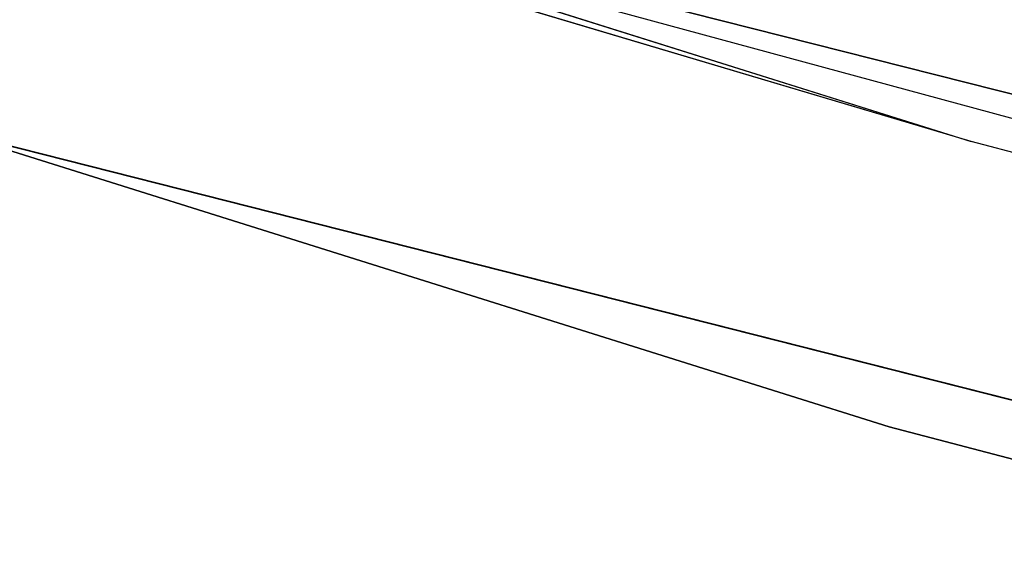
# Model space of a CAD drawing. Extents: x -775 to 775, y -775 to 775.
# Tile 119 of 256: x -215.22 to -205.28, y -718.02 to -712.74. Entities that reach past the tile are written whole.
import ezdxf

# ---------------------------------------------------------------- set-up
doc = ezdxf.new("R2010")
doc.units = 0
doc.layers.get('0').update_dxf_attribs({"color": 13, "linetype": 'CONTINUOUS'})

# ---------------------------------------------------------------- blocks, each defined once
blk = doc.blocks.new('OBJ_000001')
for p, q in [((-240.031424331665, -703.1467124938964), (-205.6086223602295, -713.9674667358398)), ((-218.7701736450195, -710.0456615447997), (-145.9306032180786, -728.5229736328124)), ((-145.9306032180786, -728.5229736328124, 2.999988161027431), (-218.7701736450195, -710.0456615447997, 2.999988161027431)), ((-205.6086223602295, -713.9674667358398), (-218.7701736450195, -710.0456615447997, 18.22198307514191)), ((-170.6907924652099, -723.1155033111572), (-218.7701736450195, -710.0456615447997, 18.22198307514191)), ((-145.9306032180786, -728.5229736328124, 18.22198307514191), (-218.7701736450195, -710.0456615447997, 18.22198307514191)), ((-145.9306032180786, -728.5229736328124, 38.99984211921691), (-218.7701736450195, -710.0456615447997, 38.99984211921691)), ((-219.6535015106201, -712.912589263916), (-146.519823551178, -731.4645092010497)), ((-219.6535015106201, -712.912589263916, 38.99984211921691), (-146.519823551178, -731.4645092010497, 38.99984211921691)), ((-146.519823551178, -731.4645092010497, 2.999988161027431), (-219.6535015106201, -712.912589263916, 2.999988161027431)), ((-170.6907924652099, -723.1155033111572), (-205.6086223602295, -713.9674667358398))]:
    blk.add_line(p, q)
at = {"color": 7}
mesh = blk.add_polyface(dxfattribs=at)
corners = [(-218.7701736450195, -710.0456615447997, 18.22198307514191), (-240.031424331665, -703.1467124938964), (-205.6086223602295, -713.9674667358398)]
mesh.append_faces([[corners[k] for k in face] for face in [(0, 1, 2)]], dxfattribs={"color": 7})
mesh = blk.add_polyface(dxfattribs=at)
corners = [(-219.6535015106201, -712.912589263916, 38.99984211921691), (-146.519823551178, -731.4645092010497, 2.999988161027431), (-219.6535015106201, -712.912589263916, 2.999988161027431), (-146.519823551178, -731.4645092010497, 38.99984211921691)]
mesh.append_faces([[corners[k] for k in face] for face in [(0, 1, 2), (1, 0, 3)]], dxfattribs={"vtx0": -1, "color": 7})
blk = doc.blocks.new('OBJ_000002')
for p, q in [((-241.0005996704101, -705.9858318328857, 6.999972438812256), (-206.4388042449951, -716.8501880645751, 6.999972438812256)), ((-241.0005996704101, -705.9858318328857, 30.16272406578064), (-206.4388042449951, -716.8501880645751, 30.16272406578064)), ((-206.4388042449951, -716.8501880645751, 6.999972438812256), (-171.3799824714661, -726.0352378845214, 6.999972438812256)), ((-206.4388042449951, -716.8501880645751, 30.16272406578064), (-171.3799824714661, -726.0352378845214, 30.16272406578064)), ((-206.4388042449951, -716.8501880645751, 6.999972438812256), (-206.4388042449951, -716.8501880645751, 30.16272406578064))]:
    blk.add_line(p, q)
at = {"color": 8}
mesh = blk.add_polyface(dxfattribs=at)
corners = [(-241.0005996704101, -705.9858318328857, 30.16272406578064), (-206.4388042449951, -716.8501880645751, 6.999972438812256), (-241.0005996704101, -705.9858318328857, 6.999972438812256), (-206.4388042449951, -716.8501880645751, 30.16272406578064)]
mesh.append_faces([[corners[k] for k in face] for face in [(0, 1, 2), (1, 0, 3)]], dxfattribs={"vtx0": -1, "color": 8})
mesh = blk.add_polyface(dxfattribs=at)
corners = [(-206.4388042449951, -716.8501880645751, 30.16272406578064), (-171.3799824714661, -726.0352378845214, 6.999972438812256), (-206.4388042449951, -716.8501880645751, 6.999972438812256), (-171.3799824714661, -726.0352378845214, 30.16272406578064)]
mesh.append_faces([[corners[k] for k in face] for face in [(0, 1, 2), (1, 0, 3)]], dxfattribs={"vtx0": -1, "color": 8})
blk = doc.blocks.new('SKPE74C')
for name in ['OBJ_000002', 'OBJ_000001']:
    blk.add_blockref(name, (0, 0))

msp = doc.modelspace()

# ---------------------------------------------------------------- block references
msp.add_blockref('SKPE74C', (0, 0))

doc.saveas('drawing.dxf')
